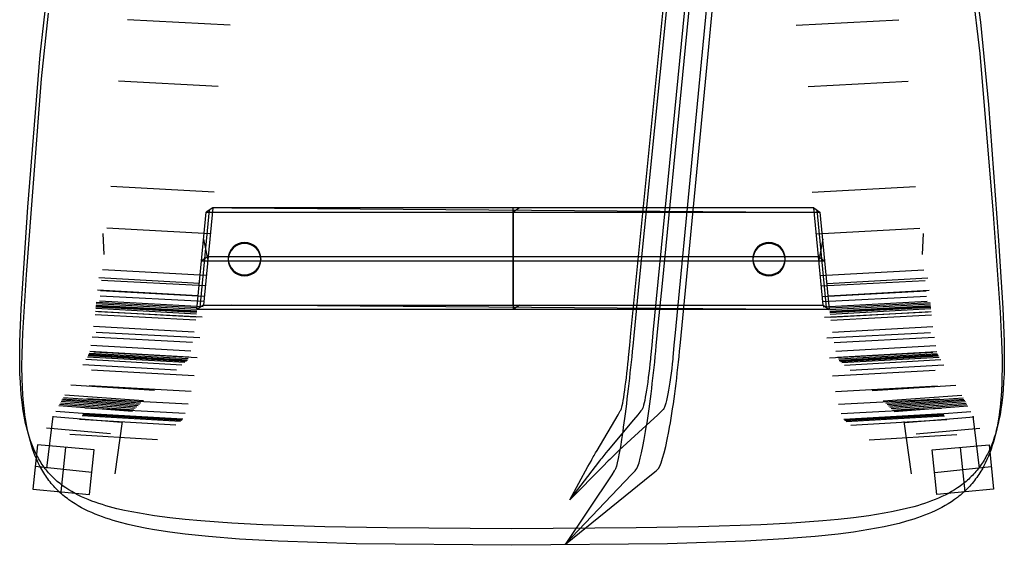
# Model space of a CAD drawing. Extents: x 5 to 505, y 2695 to 3230.
# Tile 1 of 2: x 28 to 482, y 2695 to 2937. Entities that reach past the tile are written whole.
import ezdxf

# ---------------------------------------------------------------- set-up
doc = ezdxf.new("R2010")
doc.units = 0
doc.layers.add('CAPA_01', color=12, linetype='CONTINUOUS')
doc.layers.add('PATAS_MADERA_CONTINUIDAD', color=30, linetype='CONTINUOUS')

msp = doc.modelspace()

# ---------------------------------------------------------------- linework, layer by layer
at = {"layer": 'CAPA_01'}
for points in [[(467.2349591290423, 2965.560596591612, 442.3744670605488), (471.1597076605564, 2936.337182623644, 444.682812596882), (474.9220435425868, 2898.284642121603, 447.5927667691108), (479.5798579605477, 2835.439214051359, 451.7664841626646), (481.516957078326, 2804.22438034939, 453.1129775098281), (481.8804567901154, 2796.529115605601, 453.3092994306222), (482.1388471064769, 2788.899444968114, 453.4183899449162), (482.2254657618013, 2781.3581122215, 453.3981013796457), (482.1880273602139, 2777.628803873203, 453.3275907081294), (482.0880834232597, 2773.931999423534, 453.2110185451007), (481.9189921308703, 2770.271746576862, 453.0443519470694), (481.6731397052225, 2766.652480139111, 452.8237878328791), (481.3425110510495, 2763.079029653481, 452.545861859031), (480.9188107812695, 2759.556671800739, 452.2075162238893), (480.6699023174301, 2757.820851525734, 452.015360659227), (480.3928263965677, 2756.091271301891, 451.806140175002), (480.0891195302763, 2754.386217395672, 451.581736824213), (479.7543139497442, 2752.689405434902, 451.3396903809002), (479.3919708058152, 2751.025216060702, 451.0833414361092), (478.9962279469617, 2749.373976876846, 450.8095574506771), (478.5644703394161, 2747.734848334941, 450.5177394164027), (478.0940829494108, 2746.106990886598, 450.2072883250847), (477.5926786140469, 2744.521287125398, 449.8842431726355), (477.0516425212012, 2742.955986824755, 449.5444277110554), (476.4677979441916, 2741.409949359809, 449.1874299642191), (475.8379681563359, 2739.882034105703, 448.8128379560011), (475.1693789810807, 2738.394029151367, 448.4263299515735), (474.4557408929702, 2736.93634889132, 448.0259421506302), (474.0809603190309, 2736.218361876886, 447.8205040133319), (473.6936356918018, 2735.507333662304, 447.6115487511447), (473.2933397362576, 2734.803056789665, 447.3990606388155), (472.8796451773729, 2734.105323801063, 447.1830239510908), (472.4537440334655, 2733.416592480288, 446.9642779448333), (472.0164007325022, 2732.738518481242, 446.7434538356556), (471.5672168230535, 2732.070798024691, 446.5205709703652), (471.1057938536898, 2731.413127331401, 446.2956486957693), (470.6317333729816, 2730.76520262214, 446.0687063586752), (470.1446369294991, 2730.126720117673, 445.8397633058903), (469.6441060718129, 2729.497376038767, 445.6088388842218), (469.1297423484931, 2728.87686660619, 445.3759524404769), (468.5996675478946, 2728.263254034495, 445.1404880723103), (468.058843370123, 2727.662524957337, 444.9048695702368), (467.5069780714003, 2727.074263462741, 444.669121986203), (466.9437799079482, 2726.498053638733, 444.433270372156), (466.3689571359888, 2725.933479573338, 444.1973397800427), (465.782218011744, 2725.380125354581, 443.9613552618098), (465.1832707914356, 2724.837575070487, 443.7253418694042), (464.5718237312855, 2724.305412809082, 443.4893246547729), (463.946136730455, 2723.782113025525, 443.2527895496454), (463.3106680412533, 2723.27135782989, 443.0175573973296), (462.6652071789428, 2722.77267939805, 442.7836348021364), (462.0095436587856, 2722.285609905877, 442.5510283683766), (461.3397241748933, 2721.807061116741, 442.3184514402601), (460.6613637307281, 2721.340873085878, 442.087946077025), (459.2784224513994, 2720.443632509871, 441.633084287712), (457.8530932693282, 2719.586365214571, 441.1843018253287), (456.3983645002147, 2718.774353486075, 440.7459199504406), (454.9065440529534, 2718.000500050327, 440.3157113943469), (453.3903453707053, 2717.268747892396, 439.8973282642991), (451.8424665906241, 2716.572725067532, 439.4886097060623), (450.2746903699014, 2715.915094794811, 439.0924455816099), (448.6804031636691, 2715.290334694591, 438.706836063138), (447.0700515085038, 2714.70005749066, 438.3339490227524), (445.4338836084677, 2714.138238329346, 437.9711544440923), (443.7863129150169, 2713.607733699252, 437.6212543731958), (442.1271806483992, 2713.106192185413, 437.2836598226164), (440.4563280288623, 2712.631262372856, 436.9577818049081), (437.0679791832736, 2711.750374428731, 436.3370345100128), (433.6499506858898, 2710.959256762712, 435.7604293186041), (430.1934062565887, 2710.243706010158, 435.2227787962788), (426.7174934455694, 2709.597890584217, 434.7236271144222), (423.2131783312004, 2709.010394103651, 434.2579191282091), (419.6985894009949, 2708.477378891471, 433.8251920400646), (412.6377715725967, 2707.550094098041, 433.0475719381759), (405.5310808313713, 2706.771308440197, 432.369863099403), (398.4045414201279, 2706.114581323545, 431.7791493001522), (384.0997811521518, 2705.07229795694, 430.8035626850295), (369.7597472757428, 2704.297380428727, 430.0452354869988), (341.0307336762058, 2703.338426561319, 429.0677897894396), (312.2851404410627, 2702.802166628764, 428.5002291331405), (254.7986410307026, 2702.432402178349, 428.1004996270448), (197.3389113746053, 2702.802615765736, 428.5080577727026), (168.6063608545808, 2703.339556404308, 429.0810179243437), (139.8894936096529, 2704.298321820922, 430.0657482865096), (125.5539497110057, 2705.067715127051, 430.8250848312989), (111.2521153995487, 2706.104443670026, 431.8058176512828), (104.1254375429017, 2706.758229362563, 432.4012684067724), (97.01870953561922, 2707.533495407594, 433.0853873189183), (89.9547845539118, 2708.457159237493, 433.8721064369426), (86.43877958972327, 2708.988171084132, 434.3105277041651), (82.93313624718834, 2709.573524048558, 434.7828447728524), (79.45526860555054, 2710.217293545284, 435.2897919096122), (75.99702068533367, 2710.930845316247, 435.8365568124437), (72.57411442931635, 2711.720817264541, 436.424268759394), (69.18134534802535, 2712.600841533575, 437.0578276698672), (67.50736636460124, 2713.075846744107, 437.3910222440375), (65.84533282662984, 2713.577623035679, 437.7364375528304), (64.1950784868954, 2714.108551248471, 438.0946917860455), (62.55643709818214, 2714.671012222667, 438.4664031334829), (60.94306165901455, 2715.262505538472, 438.8489230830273), (59.34611345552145, 2715.888838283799, 439.2447759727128), (57.77556001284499, 2716.548606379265, 439.6518465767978), (56.22535579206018, 2717.247187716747, 440.0720567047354), (54.70700871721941, 2717.982176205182, 440.5025592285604), (53.21361388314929, 2718.759774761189, 440.945416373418), (51.75774406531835, 2719.576142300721, 441.3968904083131), (50.33200900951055, 2720.438399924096, 441.8592069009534), (48.94948930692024, 2721.341172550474, 442.3278227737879), (48.2716426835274, 2721.810349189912, 442.5652920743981), (47.60253769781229, 2722.292061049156, 442.8048905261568), (46.94798165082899, 2722.782303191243, 443.0444380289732), (46.30386286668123, 2723.284298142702, 443.2853071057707), (45.66995744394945, 2723.798522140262, 443.5274831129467), (45.04604148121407, 2724.32545142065, 443.7709514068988), (44.43726934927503, 2724.860793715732, 444.0135469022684), (43.84012382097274, 2725.407682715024, 444.2565020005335), (43.25432756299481, 2725.966570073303, 444.4997897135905), (42.67960324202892, 2726.537907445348, 444.7433830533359), (42.1200609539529, 2727.117559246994, 444.9853505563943), (41.57305502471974, 2727.708166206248, 445.2266290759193), (41.03824249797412, 2728.310127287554, 445.4671834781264), (40.51528041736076, 2728.923841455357, 445.7069786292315), (40.00600014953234, 2729.546958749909, 445.9449455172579), (39.51065631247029, 2730.178904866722, 446.1807305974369), (39.02883986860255, 2730.819987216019, 446.414307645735), (38.5601417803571, 2731.470513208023, 446.6456504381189), (38.10415301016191, 2732.130790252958, 446.8747327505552), (37.66046452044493, 2732.801125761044, 447.1015283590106), (37.22866727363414, 2733.481827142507, 447.3260110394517), (36.8083522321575, 2734.173201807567, 447.5481545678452), (36.40078912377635, 2734.872693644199, 447.7670340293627), (36.00662707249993, 2735.578689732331, 447.9820709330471), (35.6254276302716, 2736.291397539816, 448.1932783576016), (35.25675234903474, 2737.011024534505, 448.400669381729), (34.55522047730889, 2738.471865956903, 448.8040545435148), (33.89852387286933, 2739.962873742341, 449.1923310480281), (33.28157082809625, 2741.490669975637, 449.5667315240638), (32.71011744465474, 2743.036319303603, 449.9223326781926), (32.18097474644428, 2744.600970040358, 450.2595642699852), (31.69095375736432, 2746.185770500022, 450.5788560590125), (31.23238395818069, 2747.80947925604, 450.8837921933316), (30.81173814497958, 2749.444175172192, 451.1690512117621), (30.42643504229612, 2751.090705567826, 451.4352729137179), (30.07389337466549, 2752.749917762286, 451.6830970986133), (29.74869814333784, 2754.439677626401, 451.9153560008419), (29.45386171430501, 2756.137410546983, 452.1291543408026), (29.18515204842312, 2757.858464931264, 452.3268021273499), (28.94391668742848, 2759.585514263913, 452.5066999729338), (28.53370397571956, 2763.088144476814, 452.8183737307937), (28.21383560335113, 2766.639919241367, 453.0673916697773), (27.97606850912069, 2770.236066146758, 453.2573994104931), (27.81253625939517, 2773.872255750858, 453.3924315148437), (27.71548791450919, 2777.559882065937, 453.4771102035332), (27.67938052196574, 2781.249314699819, 453.5152103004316), (27.76244166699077, 2788.743308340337, 453.4732895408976), (28.36686996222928, 2803.990874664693, 453.0643769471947), (31.36275670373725, 2850.898127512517, 450.7131149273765), (37.08644005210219, 2921.157688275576, 445.8603134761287), (40.58328916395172, 2950.972915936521, 443.5621332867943)], [(467.4149379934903, 2951.598750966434, 453.325377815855), (470.9835291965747, 2921.889202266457, 455.667241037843), (477.0854852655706, 2847.733067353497, 460.9350761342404), (480.2550673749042, 2802.507682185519, 463.0731473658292), (480.9566918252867, 2788.937899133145, 463.3481994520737), (481.1604464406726, 2781.230686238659, 463.3404468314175), (481.1846990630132, 2777.39842043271, 463.2745216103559), (481.1047681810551, 2771.690547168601, 463.084604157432), (481.04337518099, 2769.793814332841, 462.9944703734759), (480.8627320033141, 2766.029352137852, 462.7714469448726), (480.5976293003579, 2762.29602811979, 462.4873753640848), (480.2393057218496, 2758.598843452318, 462.1383584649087), (480.0227945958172, 2756.770175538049, 461.9389424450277), (479.7780785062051, 2754.943453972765, 461.7210060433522), (479.5062804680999, 2753.137942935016, 461.4864184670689), (479.203212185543, 2751.336366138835, 461.2324829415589), (478.8718041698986, 2749.5646567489, 460.962549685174), (478.5066311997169, 2747.801868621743, 460.6732089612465), (478.1052638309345, 2746.046976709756, 460.36371034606), (477.6648418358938, 2744.299046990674, 460.0332486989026), (477.1921162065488, 2742.591381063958, 459.688118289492), (476.6791076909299, 2740.900561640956, 459.3237991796), (476.1228253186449, 2739.225256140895, 458.9397479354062), (475.5198377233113, 2737.56434528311, 458.5353620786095), (474.8767181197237, 2735.941814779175, 458.1166135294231), (474.187520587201, 2734.347376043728, 457.6813057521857), (473.4491117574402, 2732.779247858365, 457.2291883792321), (472.657977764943, 2731.235797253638, 456.7599776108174), (472.2429234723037, 2730.47586576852, 456.519825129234), (471.8160465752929, 2729.726548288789, 456.2769639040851), (471.3770290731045, 2728.987500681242, 456.0314153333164), (470.9255446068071, 2728.258375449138, 455.7831900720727), (470.4612415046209, 2727.538837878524, 455.5322980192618), (469.983675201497, 2726.828607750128, 455.2787567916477), (469.4923806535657, 2726.127421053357, 455.0225849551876), (468.9869037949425, 2725.435024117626, 454.7637971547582), (468.4653544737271, 2724.749333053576, 454.5016954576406), (467.932680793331, 2724.077039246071, 454.2389755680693), (467.388685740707, 2723.417668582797, 453.9756776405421), (466.833095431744, 2722.770797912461, 453.7118443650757), (466.26561531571, 2722.1360185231, 453.4475163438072), (465.6859450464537, 2721.512928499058, 453.182723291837), (465.0937804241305, 2720.901130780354, 452.9174899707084), (464.4888076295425, 2720.300240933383, 452.6518322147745), (463.869314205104, 2719.708575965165, 452.3851679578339), (463.2397488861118, 2719.130309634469, 452.1195717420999), (462.599914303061, 2718.564962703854, 451.8550721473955), (461.9496097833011, 2718.012062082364, 451.591682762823), (461.2849182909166, 2717.468153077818, 451.3279489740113), (460.6114241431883, 2716.937633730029, 451.0662025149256), (459.2374876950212, 2715.914726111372, 450.5486681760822), (457.8202752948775, 2714.935149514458, 450.0367165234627), (456.3728073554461, 2714.005201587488, 449.5353870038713), (454.8874747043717, 2713.117105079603, 449.0422109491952), (453.3770353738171, 2712.275608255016, 448.5614914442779), (451.8342657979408, 2711.473698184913, 448.0908515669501), (450.2709979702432, 2710.714634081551, 447.6337407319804), (448.6806811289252, 2709.992305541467, 447.1879442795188), (447.0738149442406, 2709.308718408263, 446.7560636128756), (445.4406662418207, 2708.657202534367, 446.3351376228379), (443.795718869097, 2708.041103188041, 445.9284997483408), (442.1389115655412, 2707.457682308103, 445.5355161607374), (440.4700778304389, 2706.904452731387, 445.1555653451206), (437.0848349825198, 2705.876862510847, 444.4303303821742), (433.6691342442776, 2704.951577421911, 443.7547474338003), (430.2141716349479, 2704.113138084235, 443.1232667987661), (426.7392837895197, 2703.354977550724, 442.5357521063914), (423.2355082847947, 2702.664451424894, 441.9864322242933), (419.7211247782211, 2702.037029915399, 441.4750927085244), (412.6602710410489, 2700.941760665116, 440.5531763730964), (405.5527250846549, 2700.020554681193, 439.7473036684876), (394.8519447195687, 2698.89508529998, 438.7223324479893), (380.5341736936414, 2697.741228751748, 437.6214968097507), (362.5949484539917, 2696.711649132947, 436.593305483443), (326.6678618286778, 2695.544358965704, 435.3733387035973), (254.7990374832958, 2694.810394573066, 434.5735710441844), (182.9635611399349, 2695.540492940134, 435.3784540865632), (147.0523558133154, 2696.701631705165, 436.5998070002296), (129.119823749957, 2697.718729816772, 437.6228840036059), (114.8056754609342, 2698.857991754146, 438.7198626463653), (104.1059092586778, 2699.971139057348, 439.7452697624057), (96.99866267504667, 2700.882565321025, 440.55323120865), (89.93508557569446, 2701.967205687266, 441.4799412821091), (86.41951029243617, 2702.588874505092, 441.9948977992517), (81.17384054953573, 2703.640152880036, 442.8402449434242), (77.70738314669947, 2704.430970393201, 443.4559500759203), (74.26767707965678, 2705.30623654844, 444.1180782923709), (70.8629187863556, 2706.275899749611, 444.8288541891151), (69.17212418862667, 2706.801319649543, 445.2043451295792), (67.50034358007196, 2707.352956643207, 445.5914838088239), (65.84082266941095, 2707.935055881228, 445.9923069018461), (64.193391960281, 2708.550155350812, 446.4074788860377), (62.55798322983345, 2709.20104657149, 446.8376748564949), (60.94830510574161, 2709.884811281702, 447.2797442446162), (59.35556096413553, 2710.607920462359, 447.7365550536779), (57.78976388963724, 2711.368628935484, 448.2055718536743), (56.24491111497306, 2712.172873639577, 448.6889087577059), (54.73258648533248, 2713.017771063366, 449.1832031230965), (53.2459530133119, 2713.910151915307, 449.6907125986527), (51.79762000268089, 2714.845403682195, 450.2070280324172), (50.38031143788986, 2715.831394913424, 450.7346400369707), (49.68907311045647, 2716.340241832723, 451.0003988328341), (49.00712090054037, 2716.861722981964, 451.2682425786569), (48.33429966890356, 2717.396350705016, 451.5381774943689), (47.67048083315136, 2717.944670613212, 451.8102034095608), (47.0214526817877, 2718.502107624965, 452.0818344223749), (46.38313742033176, 2719.072271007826, 452.354621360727), (45.75530475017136, 2719.655630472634, 452.6285343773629), (45.13775100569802, 2720.2526840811, 452.9035364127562), (44.5355989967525, 2720.858540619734, 453.1771701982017), (43.94536776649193, 2721.476693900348, 453.4508276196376), (43.36677714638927, 2722.107589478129, 453.7244748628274), (42.79956650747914, 2722.751690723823, 453.9980681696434), (42.24780607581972, 2723.404300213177, 454.2694308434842), (41.70888358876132, 2724.068337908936, 454.539617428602), (41.18245530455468, 2724.744189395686, 454.8085881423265), (40.66819123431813, 2725.432250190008, 455.0762931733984), (40.16794563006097, 2726.129872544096, 455.3415306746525), (39.68196916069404, 2726.836362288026, 455.6039089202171), (39.20979414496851, 2727.551968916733, 455.8634039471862), (38.75097126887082, 2728.276972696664, 456.119993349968), (38.30507078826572, 2729.011670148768, 456.373655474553), (37.87172287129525, 2729.756392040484, 456.6243701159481), (37.45057169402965, 2730.511475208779, 456.8721142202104), (37.04125755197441, 2731.277246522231, 457.1168518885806), (36.26255107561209, 2732.830489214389, 457.5936471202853), (35.53659316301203, 2734.408449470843, 458.0520067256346), (34.85969571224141, 2736.012682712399, 458.4921746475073), (34.2286307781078, 2737.644928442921, 458.9143714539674), (33.63858681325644, 2739.312230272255, 459.3200059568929), (33.09472829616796, 2740.99360603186, 459.7038968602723), (32.59358080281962, 2742.69011422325, 460.0666750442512), (32.13217211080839, 2744.403084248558, 460.4089086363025), (31.70341942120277, 2746.152761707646, 460.7345092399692), (31.31298056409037, 2747.90891212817, 461.0379369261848), (30.95800642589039, 2749.672447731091, 461.3200525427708), (30.6361115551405, 2751.444387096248, 461.5816604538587), (30.34230929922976, 2753.243796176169, 461.8258694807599), (30.07898680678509, 2755.046563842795, 462.0498032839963), (29.84218181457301, 2756.869000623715, 462.2560214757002), (29.44763243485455, 2760.535010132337, 462.6128924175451), (29.14815161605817, 2764.236220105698, 462.9002906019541), (28.93456906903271, 2767.967819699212, 463.1225626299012), (28.79857470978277, 2771.725572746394, 463.2844910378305), (28.72220753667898, 2777.414817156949, 463.4253085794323), (28.77821043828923, 2783.126396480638, 463.4583518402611), (29.10606397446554, 2792.715666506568, 463.3247881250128), (30.77855861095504, 2819.84582702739, 462.3040078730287), (37.77640743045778, 2910.213992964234, 456.532678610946), (41.03104683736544, 2940.454448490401, 454.2385602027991)]]:
    msp.add_polyline3d(points, dxfattribs=at)
at = {"layer": 'PATAS_MADERA_CONTINUIDAD'}
for p, q in [((124.8848768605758, 2934.865219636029, 431.3189246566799), (77.49583931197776, 2937.440612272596, 435.4233897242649)), ((386.2120043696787, 2934.865219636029, 431.3189246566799), (433.6010419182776, 2937.440612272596, 435.4233897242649)), ((119.3436601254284, 2906.529304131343, 405.7098295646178), (73.26022303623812, 2909.10469676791, 409.5662748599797)), ((391.7532211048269, 2906.529304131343, 405.7098295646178), (437.8366581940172, 2909.10469676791, 409.5662748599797)), ((117.5049268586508, 2857.839636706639, 437.6242254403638), (69.8056804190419, 2860.415029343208, 441.3463903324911)), ((393.5919543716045, 2857.839636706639, 437.6242254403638), (441.2912008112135, 2860.415029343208, 441.3463903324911)), ((116.8103838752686, 2850.590593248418, 438.2232307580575), (112.4988271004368, 2805.590593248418, 441.9013230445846)), ((116.8103838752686, 2850.590593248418, 438.2232307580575), (113.7939511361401, 2848.606205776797, 410.4514042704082)), ((394.2864973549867, 2850.590593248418, 438.2232307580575), (116.8103838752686, 2850.590593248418, 438.2232307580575)), ((125.5420598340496, 2850.590593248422, 438.2232307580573), (382.5383886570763, 2848.606205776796, 410.4514042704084)), ((258.4465254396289, 2850.590593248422, 438.2232307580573), (255.4300927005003, 2848.606205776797, 410.4514042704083)), ((255.5484248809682, 2805.590593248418, 441.9013230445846), (255.5484248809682, 2850.590593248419, 438.2232307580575)), ((398.5980226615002, 2805.590593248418, 441.9013230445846), (394.2864973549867, 2850.590593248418, 438.2232307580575)), ((394.2864973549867, 2850.590593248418, 438.2232307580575), (397.0662342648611, 2848.606205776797, 410.4514042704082)), ((109.4823943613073, 2803.606205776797, 414.1294965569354), (113.7939511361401, 2848.606205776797, 410.4514042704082)), ((110.990610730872, 2804.598399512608, 428.0154098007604), (115.302167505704, 2849.598399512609, 424.337317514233)), ((113.7939511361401, 2848.606205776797, 410.4514042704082), (397.0662342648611, 2848.606205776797, 410.4514042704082)), ((255.4300769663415, 2848.606205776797, 410.4514042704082), (255.4300769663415, 2803.606205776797, 414.1294965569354)), ((395.6763658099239, 2849.598399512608, 424.3373175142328), (399.9878911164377, 2804.598399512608, 428.01540980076)), ((397.0662342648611, 2848.606205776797, 410.4514042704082), (401.3777595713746, 2803.606205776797, 414.1294965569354)), ((115.6598813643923, 2838.582635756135, 439.2006001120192), (67.88308026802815, 2841.158028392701, 442.8271869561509)), ((395.4369998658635, 2838.582635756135, 439.2006001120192), (443.2138009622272, 2841.158028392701, 442.8271869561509)), ((66.67099693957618, 2829.017651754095, 443.7607399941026), (66.2337635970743, 2838.72680966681, 414.9780907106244)), ((444.4258842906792, 2829.017651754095, 443.7607399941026), (444.863117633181, 2838.72680966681, 414.9780907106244)), ((112.6006369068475, 2836.151416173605, 411.4709512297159), (114.4966914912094, 2826.44225826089, 440.1944094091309)), ((398.4962443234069, 2836.151416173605, 411.4709512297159), (396.600189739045, 2826.44225826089, 440.1944094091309)), ((114.6546054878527, 2828.090593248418, 440.0622769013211), (111.6381727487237, 2826.106205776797, 412.2904504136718)), ((114.6546054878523, 2828.090593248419, 440.062276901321), (396.4422600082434, 2828.090593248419, 440.062276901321)), ((396.4422600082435, 2828.090593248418, 440.0622769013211), (399.2219969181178, 2826.106205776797, 412.2904504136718)), ((111.638172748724, 2826.106205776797, 412.2904504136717), (399.2219969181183, 2826.106205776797, 412.2904504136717)), ((110.6421380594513, 2815.710286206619, 413.1442587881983), (64.19294109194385, 2818.285678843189, 416.5499431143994)), ((113.8148428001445, 2819.325707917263, 440.7769680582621), (65.96048737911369, 2821.90110055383, 444.3079772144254)), ((397.2820384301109, 2819.325707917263, 440.7769680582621), (445.1363938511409, 2821.90110055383, 444.3079772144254)), ((400.454743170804, 2815.710286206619, 413.1442587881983), (446.9039401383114, 2818.285678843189, 416.5499431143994)), ((113.3537336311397, 2814.513051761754, 441.1709260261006), (65.47999623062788, 2817.088444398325, 444.6780485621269)), ((397.7431475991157, 2814.513051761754, 441.1709260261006), (445.616884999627, 2817.088444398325, 444.6780485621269)), ((110.0982059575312, 2810.03318848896, 413.6089863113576), (63.62614527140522, 2812.608581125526, 416.9864935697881)), ((112.6617177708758, 2807.29095334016, 441.7615869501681), (64.75892184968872, 2809.866345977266, 445.2328620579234)), ((112.892355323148, 2809.697644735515, 441.565054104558), (64.99922766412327, 2812.273037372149, 445.0482761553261)), ((398.2045259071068, 2809.697644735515, 441.565054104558), (446.0976535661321, 2812.273037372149, 445.0482761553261)), ((398.4351634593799, 2807.29095334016, 441.7615869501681), (446.3379593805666, 2809.866345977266, 445.2328620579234)), ((400.9986752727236, 2810.03318848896, 413.6089863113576), (447.4707359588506, 2812.608581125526, 416.9864935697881)), ((109.3457654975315, 2802.226062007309, 414.2043339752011), (62.84448637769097, 2804.80145464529, 417.5429240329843)), ((109.3819546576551, 2802.582990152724, 414.1947930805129), (62.88111274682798, 2805.158382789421, 417.5352303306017)), ((109.4173750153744, 2802.938104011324, 414.1795213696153), (62.91726187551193, 2805.513496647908, 417.5217742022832)), ((109.4864563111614, 2803.648162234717, 414.1317662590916), (62.98867567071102, 2806.223554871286, 417.4775831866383)), ((109.5543945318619, 2804.357335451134, 414.073625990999), (63.05947442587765, 2806.932728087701, 417.4229624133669)), ((112.4305213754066, 2804.883609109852, 441.9532690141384), (64.51830386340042, 2807.459001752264, 445.4125750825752)), ((112.4988271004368, 2805.590593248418, 441.9013230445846), (109.4823943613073, 2803.606205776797, 414.1294965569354)), ((112.4988271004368, 2805.590593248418, 441.9013230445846), (398.5980226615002, 2805.590593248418, 441.9013230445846)), ((382.5383729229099, 2803.606205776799, 414.1294965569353), (125.5420440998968, 2805.59059324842, 441.9013230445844)), ((258.4465097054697, 2805.590593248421, 441.9013230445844), (255.4300769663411, 2803.606205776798, 414.1294965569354)), ((398.5980226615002, 2805.590593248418, 441.9013230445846), (401.3777595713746, 2803.606205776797, 414.1294965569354)), ((398.6663598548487, 2804.883609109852, 441.9532690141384), (446.5785773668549, 2807.459001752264, 445.4125750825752)), ((401.5424866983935, 2804.357335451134, 414.073625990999), (448.0374068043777, 2806.932728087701, 417.4229624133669)), ((401.6104249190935, 2803.648162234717, 414.1317662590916), (448.1082055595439, 2806.223554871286, 417.4775831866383)), ((401.679506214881, 2802.938104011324, 414.1795213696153), (448.1796193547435, 2805.513496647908, 417.5217742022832)), ((401.7149265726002, 2802.582990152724, 414.1947930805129), (448.2157684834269, 2805.158382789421, 417.5352303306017)), ((401.7511157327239, 2802.226062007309, 414.2043339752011), (448.2523948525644, 2804.80145464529, 417.5429240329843)), ((108.9546138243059, 2798.684611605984, 413.9819758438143), (62.46511222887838, 2801.260004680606, 417.3010191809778)), ((109.1173473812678, 2800.09438978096, 414.1399026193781), (62.61962899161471, 2802.669782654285, 417.4669939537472)), ((109.2720457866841, 2801.516248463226, 414.2060020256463), (62.77077691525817, 2804.091641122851, 417.5408520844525)), ((111.9376643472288, 2800.059254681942, 442.0455378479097), (64.02140241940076, 2802.63464737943, 445.4797356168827)), ((401.3777595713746, 2803.606205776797, 414.1294965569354), (109.4823943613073, 2803.606205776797, 414.1294965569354)), ((399.1592168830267, 2800.059254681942, 442.0455378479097), (447.0754788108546, 2802.63464737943, 445.4797356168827)), ((401.8248354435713, 2801.516248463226, 414.2060020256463), (448.3261043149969, 2804.091641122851, 417.5408520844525)), ((401.979533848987, 2800.09438978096, 414.1399026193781), (448.4772522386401, 2802.669782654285, 417.4669939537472)), ((402.1422674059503, 2798.684611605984, 413.9819758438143), (448.631769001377, 2801.260004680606, 417.3010191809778)), ((108.2320188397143, 2793.236118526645, 412.4460603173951), (61.82132319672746, 2795.811512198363, 415.7304414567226)), ((402.864862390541, 2793.236118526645, 412.4460603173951), (449.2755580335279, 2795.811512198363, 415.7304414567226)), ((107.4343263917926, 2788.381978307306, 409.5566793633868), (61.17115874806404, 2790.957371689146, 412.8043312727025)), ((110.8206292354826, 2790.511760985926, 440.8282876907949), (62.96752306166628, 2793.087153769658, 444.2074134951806)), ((400.2762519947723, 2790.511760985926, 440.8282876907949), (448.1293581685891, 2793.087153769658, 444.2074134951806)), ((403.6625548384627, 2788.381978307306, 409.5566793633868), (449.9257224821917, 2790.957371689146, 412.8043312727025)), ((106.6151237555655, 2784.447367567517, 405.5088757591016), (60.55824798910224, 2787.022760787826, 408.7201980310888)), ((404.4817574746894, 2784.447367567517, 405.5088757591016), (450.5386332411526, 2787.022760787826, 408.7201980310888)), ((104.4962841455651, 2779.726016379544, 389.4277378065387), (59.25754601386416, 2782.301478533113, 392.5529834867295)), ((104.8129496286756, 2780.019527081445, 392.2550103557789), (59.43042057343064, 2782.594937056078, 395.3921705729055)), ((104.9713347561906, 2780.166821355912, 393.668609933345), (59.51693980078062, 2782.742252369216, 396.8121861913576)), ((105.1297366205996, 2780.313500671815, 395.0830074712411), (59.60341369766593, 2782.88891608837, 398.2326450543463)), ((105.4655725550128, 2780.825047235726, 397.8754358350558), (59.79721937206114, 2783.400442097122, 401.0383100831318)), ((105.829305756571, 2781.695820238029, 400.5740212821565), (60.02365570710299, 2784.271213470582, 403.7518495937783)), ((109.564544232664, 2781.398949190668, 437.7898582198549), (61.86711298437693, 2783.97434196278, 441.1092042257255)), ((401.5323369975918, 2781.398949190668, 437.7898582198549), (449.2297682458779, 2783.97434196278, 441.1092042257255)), ((405.2675754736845, 2781.695820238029, 400.5740212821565), (451.073225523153, 2784.271213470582, 403.7518495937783)), ((405.631308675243, 2780.825047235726, 397.8754358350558), (451.2996618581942, 2783.400442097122, 401.0383100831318)), ((405.9671446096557, 2780.313500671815, 395.0830074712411), (451.4934675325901, 2782.88891608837, 398.2326450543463)), ((406.1255464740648, 2780.166821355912, 393.668609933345), (451.5799414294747, 2782.742252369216, 396.8121861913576)), ((406.2839316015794, 2780.019527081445, 392.2550103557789), (451.6664606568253, 2782.594937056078, 395.3921705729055)), ((406.6005970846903, 2779.726016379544, 389.4277378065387), (451.8393352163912, 2782.301478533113, 392.5529834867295)), ((100.0622461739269, 2775.617082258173, 349.8385734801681), (56.83648130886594, 2778.192471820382, 352.789216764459)), ((102.5960540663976, 2777.965106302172, 372.4616002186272), (58.21995080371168, 2780.540477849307, 375.5114433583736)), ((103.8628941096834, 2779.139060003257, 383.7725421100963), (58.91156683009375, 2781.714280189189, 386.8706050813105)), ((407.2339871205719, 2779.139060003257, 383.7725421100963), (452.1853144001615, 2781.714280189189, 386.8706050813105)), ((408.5008271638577, 2777.965106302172, 372.4616002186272), (452.8769304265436, 2780.540477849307, 375.5114433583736)), ((411.0346350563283, 2775.617082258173, 349.8385734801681), (454.26039992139, 2778.192471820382, 352.789216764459)), ((108.2160223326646, 2773.059142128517, 433.0428518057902), (60.7610158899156, 2775.634534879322, 436.299928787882)), ((402.8808588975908, 2773.059142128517, 433.0428518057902), (450.3358653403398, 2775.634534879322, 436.299928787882)), ((89.92733146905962, 2766.225280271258, 259.3492950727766), (51.30273561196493, 2768.800672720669, 261.9024819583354)), ((106.8262741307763, 2765.809290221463, 426.7672874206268), (59.69124889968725, 2768.384682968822, 429.9619711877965)), ((404.2706070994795, 2765.809290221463, 426.7672874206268), (451.4056323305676, 2768.384682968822, 429.9619711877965)), ((421.169549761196, 2766.225280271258, 259.3492950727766), (459.7941456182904, 2768.800672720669, 261.9024819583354)), ((84.85999342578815, 2761.52949085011, 214.1057200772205), (48.53592721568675, 2764.104883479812, 216.4601712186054)), ((426.2368878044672, 2761.52949085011, 214.1057200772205), (462.5609540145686, 2764.104883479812, 216.4601712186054)), ((79.77313919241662, 2756.621630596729, 168.8874369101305), (45.74834524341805, 2759.197023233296, 171.0421285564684)), ((80.4115413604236, 2757.264441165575, 174.534707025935), (46.09958939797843, 2759.839833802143, 176.7145041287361)), ((81.05019896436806, 2757.907438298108, 180.1843093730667), (46.45097040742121, 2760.482830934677, 182.3892218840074)), ((81.68874356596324, 2758.549554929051, 185.8337007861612), (46.80224925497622, 2761.124947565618, 188.0637232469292)), ((82.32634086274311, 2759.182354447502, 191.4833151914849), (47.15257070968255, 2761.757747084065, 193.7383992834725)), ((82.95965188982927, 2759.768553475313, 197.1385091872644), (47.49832850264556, 2762.343946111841, 199.4184304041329)), ((83.59317755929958, 2760.355567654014, 202.7949857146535), (47.84423563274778, 2762.93096029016, 205.09975328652)), ((105.4472200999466, 2759.919995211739, 419.1978749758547), (58.69776506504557, 2762.495387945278, 422.3323719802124)), ((405.6496611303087, 2759.919995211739, 419.1978749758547), (452.3991161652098, 2762.495387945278, 422.3323719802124)), ((427.5037036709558, 2760.355567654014, 202.7949857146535), (463.2526455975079, 2762.93096029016, 205.09975328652)), ((428.137229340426, 2759.768553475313, 197.1385091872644), (463.5985527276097, 2762.343946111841, 199.4184304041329)), ((428.7705403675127, 2759.182354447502, 191.4833151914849), (463.9443105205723, 2761.757747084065, 193.7383992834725)), ((429.408137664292, 2758.549554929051, 185.8337007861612), (464.2946319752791, 2761.124947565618, 188.0637232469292)), ((430.0466822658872, 2757.907438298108, 180.1843093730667), (464.6459108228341, 2760.482830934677, 182.3892218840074)), ((430.6853398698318, 2757.264441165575, 174.534707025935), (464.9972918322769, 2759.839833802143, 176.7145041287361)), ((431.3237420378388, 2756.621630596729, 168.8874369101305), (465.3485359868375, 2759.197023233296, 171.0421285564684)), ((77.21870031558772, 2754.049526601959, 146.2910390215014), (44.3429105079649, 2756.624919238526, 148.3452761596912)), ((101.8491149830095, 2752.021589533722, 391.7671443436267), (56.49512451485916, 2754.59698217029, 394.7544872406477)), ((102.379802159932, 2752.449862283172, 396.570690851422), (56.78157204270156, 2755.025254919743, 399.5787629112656)), ((102.5127011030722, 2752.559276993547, 397.7714083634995), (56.85341935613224, 2755.134669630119, 400.7846744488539)), ((102.6479991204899, 2752.69372224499, 398.9700853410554), (56.92776612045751, 2755.26911488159, 401.9886697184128)), ((102.926301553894, 2753.04947976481, 401.3542365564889), (57.08482556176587, 2755.624872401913, 404.3838652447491)), ((104.1307961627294, 2755.612972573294, 410.6197634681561), (57.81797541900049, 2758.188365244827, 413.6985466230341)), ((406.9660850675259, 2755.612972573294, 410.6197634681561), (453.2789058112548, 2758.188365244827, 413.6985466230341)), ((408.1705796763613, 2753.04947976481, 401.3542365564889), (454.0120556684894, 2755.624872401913, 404.3838652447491)), ((408.4488821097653, 2752.69372224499, 398.9700853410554), (454.1691151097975, 2755.26911488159, 401.9886697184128)), ((408.5841801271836, 2752.559276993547, 397.7714083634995), (454.2434618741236, 2755.134669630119, 400.7846744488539)), ((408.7170790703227, 2752.449862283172, 396.570690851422), (454.3153091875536, 2755.025254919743, 399.5787629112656)), ((409.2477662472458, 2752.021589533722, 391.7671443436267), (454.6017567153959, 2754.59698217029, 394.7544872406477)), ((433.8781809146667, 2754.049526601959, 146.2910390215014), (466.7539707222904, 2756.624919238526, 148.3452761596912)), ((40.26726854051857, 2730.346403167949, 121.4243560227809), (43.17753039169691, 2754.492141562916, 129.5251504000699)), ((74.66431908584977, 2751.477479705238, 123.6951520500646), (42.93750744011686, 2754.052872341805, 125.6489369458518)), ((99.72637798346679, 2750.309394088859, 372.5521528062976), (55.34938693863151, 2752.884786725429, 375.4565806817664)), ((71.7833133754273, 2727.771010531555, 119.6113957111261), (75.10057124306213, 2751.916748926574, 127.55420968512)), ((411.3705032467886, 2750.309394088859, 372.5521528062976), (455.7474942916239, 2752.884786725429, 375.4565806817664)), ((439.3135678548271, 2727.771010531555, 119.6113957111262), (435.9963099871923, 2751.916748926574, 127.55420968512)), ((436.4325621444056, 2751.477479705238, 123.6951520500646), (468.1593737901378, 2754.052872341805, 125.6489369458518)), ((470.8296126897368, 2730.346403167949, 121.4243560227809), (467.9193508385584, 2754.492141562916, 129.5251504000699)), ((69.55571064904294, 2746.333540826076, 78.50474076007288), (40.1267860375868, 2748.908933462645, 80.25762722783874)), ((91.2347608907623, 2743.460202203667, 295.6859967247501), (50.76608225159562, 2746.035594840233, 298.2587385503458)), ((419.8621203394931, 2743.460202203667, 295.6859967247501), (460.3307989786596, 2746.035594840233, 298.2587385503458)), ((441.5411705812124, 2746.333540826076, 78.50474076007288), (470.9700951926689, 2748.908933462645, 80.25762722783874)), ((35.93688651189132, 2741.240942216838, 12.59349416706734), (33.80588407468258, 2720.69065575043, 12.59349416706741)), ((62.10468860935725, 2738.830988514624, 12.59349416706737), (35.93688651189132, 2741.240942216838, 12.59349416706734)), ((448.9921926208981, 2738.830988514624, 12.59349416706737), (475.159994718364, 2741.240942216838, 12.59349416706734)), ((475.159994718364, 2741.240942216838, 12.59349416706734), (477.2909971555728, 2720.69065575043, 12.59349416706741)), ((46.87908015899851, 2719.461550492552, 12.5934941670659), (49.02059185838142, 2740.034085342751, 12.59349416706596)), ((59.96075026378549, 2718.235141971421, 12.59349416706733), (62.10468860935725, 2738.830988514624, 12.59349416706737)), ((451.1361309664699, 2718.235141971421, 12.59349416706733), (448.9921926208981, 2738.830988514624, 12.59349416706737)), ((464.2178010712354, 2719.461550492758, 12.5934941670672), (462.0762893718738, 2740.034085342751, 12.59349416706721)), ((61.01896677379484, 2728.400949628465, 12.59349416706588), (34.88749191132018, 2731.121122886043, 12.59349416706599)), ((450.0779144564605, 2728.400949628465, 12.59349416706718), (476.2093893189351, 2731.121122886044, 12.59349416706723)), ((33.80588407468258, 2720.69065575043, 12.59349416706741), (59.96075026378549, 2718.235141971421, 12.59349416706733)), ((477.2909971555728, 2720.69065575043, 12.59349416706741), (451.1361309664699, 2718.235141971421, 12.59349416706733))]:
    msp.add_line(p, q, dxfattribs=at)
at = {"layer": 'PATAS_MADERA_CONTINUIDAD', "color": 7}
for p, q in [((138.9798007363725, 2827.115723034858, 415.7633525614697), (138.9798007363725, 2826.672168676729, 410.9443291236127)), ((366.0841835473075, 2827.115723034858, 415.7633525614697), (366.0841835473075, 2826.672168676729, 410.9443291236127))]:
    msp.add_line(p, q, dxfattribs=at)
at = {"layer": 'PATAS_MADERA_CONTINUIDAD', "extrusion": (0.9934302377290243, -0.1030157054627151, -0.0498410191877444)}
msp.add_lwpolyline([(3221.756776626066, 0.2672574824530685), (3106.712482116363, 368.7225375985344), (3105.290976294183, 373.2752266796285), (3104.580076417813, 375.5520136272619), (3103.868989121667, 377.8290920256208, 0.3136776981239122), (3059.378138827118, 413.6937583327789), (3058.18915211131, 413.7846674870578), (3053.432870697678, 414.1490280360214), (3043.919859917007, 414.8778346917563), (2929.766833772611, 423.6233151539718)], format="xyb", dxfattribs=at)
at = {"layer": 'PATAS_MADERA_CONTINUIDAD', "extrusion": (0.9918501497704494, -0.1029829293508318, -0.07501864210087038)}
msp.add_lwpolyline([(2930.903489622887, 416.9527879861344), (3045.0328357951, 407.9108097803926), (3054.543873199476, 407.1572943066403), (3059.2991680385, 406.7805799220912), (3060.487908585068, 406.686582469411, -0.3136538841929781), (3104.884464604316, 370.7172000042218), (3105.589541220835, 368.4391408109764), (3107.704296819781, 361.6054933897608), (3221.158707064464, -5.013920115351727)], format="xyb", dxfattribs=at)
at = {"layer": 'PATAS_MADERA_CONTINUIDAD', "extrusion": (0.9918501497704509, 0.1029829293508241, 0.07501864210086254)}
msp.add_lwpolyline([(2878.120500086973, 378.8160094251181), (2992.249846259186, 369.7740312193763), (3001.760883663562, 369.020515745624), (3006.516178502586, 368.643801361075), (3007.704919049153, 368.5498039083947, -0.3136538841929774), (3052.101475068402, 332.5804214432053), (3052.806551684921, 330.3023622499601), (3054.921307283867, 323.4687148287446), (3168.37571752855, -43.15069867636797)], format="xyb", dxfattribs=at)
at = {"layer": 'PATAS_MADERA_CONTINUIDAD', "extrusion": (0.9896253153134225, -0.1030157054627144, -0.1001473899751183)}
msp.add_lwpolyline([(2932.022434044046, 411.1589235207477), (3046.127915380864, 401.8135537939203), (3055.636964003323, 401.0347550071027), (3060.391264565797, 400.6453995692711), (3061.579757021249, 400.5482421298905, -0.3136745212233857), (3105.881301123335, 364.4508064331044), (3106.580321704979, 362.170309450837), (3107.279219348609, 359.8898995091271), (3108.677291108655, 355.3281199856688), (3220.54377956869, -9.682238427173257)], format="xyb", dxfattribs=at)
at = {"layer": 'PATAS_MADERA_CONTINUIDAD', "extrusion": (0.9896253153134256, 0.1030157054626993, 0.1001473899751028)}
msp.add_lwpolyline([(2879.105393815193, 360.2489893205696), (2993.21087515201, 350.9036195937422), (3002.719923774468, 350.1248208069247), (3007.474224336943, 349.7354653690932), (3008.662716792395, 349.6383079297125, -0.3136745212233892), (3052.964260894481, 313.5408722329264), (3053.663281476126, 311.260375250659), (3054.362179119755, 308.9799653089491), (3055.760250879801, 304.4181857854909), (3167.626739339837, -60.59217262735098)], format="xyb", dxfattribs=at)
at = {"layer": 'PATAS_MADERA_CONTINUIDAD', "extrusion": (0.9934302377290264, -0.1030157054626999, -0.04984101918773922)}
msp.add_lwpolyline([(2730.32705314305, 0.2672574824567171), (2746.496008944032, 136.1879666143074), (2749.199356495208, 158.9130625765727), (2749.874967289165, 164.5924967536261), (2750.550777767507, 170.2742760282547), (2751.225701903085, 175.9558386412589), (2751.891259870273, 181.6375761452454), (2752.50999517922, 187.3246753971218), (2753.129556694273, 193.0130680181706), (2754.368562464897, 204.3876226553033), (2771.715344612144, 363.6368154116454), (2772.95422238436, 375.0101122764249), (2773.573974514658, 380.69956173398), (2773.883698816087, 383.5422818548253), (2774.039152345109, 384.9640645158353, -0.4198079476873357), (2797.753304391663, 405.6551771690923), (2798.46599765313, 405.6004884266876), (2804.170026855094, 405.1634764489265), (2809.875306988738, 404.7263827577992), (3046.606470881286, 386.5899565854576), (3049.458106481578, 386.3714873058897), (3050.885293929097, 386.2621474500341), (3052.311199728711, 386.1529026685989), (3055.163188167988, 385.9343487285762), (3056.58947323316, 385.8246348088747, -0.3182043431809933), (3076.863955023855, 370.3732277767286)], format="xyb", dxfattribs=at)
at = {"layer": 'PATAS_MADERA_CONTINUIDAD', "extrusion": (0.9918501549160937, -0.1029829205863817, -0.07501858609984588)}
msp.add_lwpolyline([(3077.860187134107, 363.3342953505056, 0.3181764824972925), (3057.626298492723, 378.8338453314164), (3056.200310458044, 378.9472636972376), (3053.348913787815, 379.1732252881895), (3051.923303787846, 379.2861736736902), (3050.496412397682, 379.3992204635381), (3047.645368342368, 379.6250964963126), (2810.963312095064, 398.3764011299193), (2805.259215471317, 398.8283135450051), (2799.556369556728, 399.2801409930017), (2798.843824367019, 399.3366808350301, 0.4197933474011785), (2775.075641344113, 378.7142927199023), (2774.91647807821, 377.2934816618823), (2774.59928437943, 374.4522451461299), (2773.964774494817, 368.7674413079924), (2772.696044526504, 357.4003572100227), (2770.158308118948, 334.6636614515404), (2754.932431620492, 198.2483119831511), (2753.663654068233, 186.8807034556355), (2753.029203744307, 181.195784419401), (2752.395583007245, 175.5121561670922), (2751.715153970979, 169.8340107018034), (2751.025359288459, 164.1560646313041), (2750.334677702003, 158.4779042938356), (2749.644201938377, 152.8020877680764), (2746.881375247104, 130.0914671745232), (2730.445325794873, -5.013904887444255)], format="xyb", dxfattribs=at)
at = {"layer": 'PATAS_MADERA_CONTINUIDAD', "extrusion": (0.9918501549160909, 0.10298292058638, 0.07501858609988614)}
msp.add_lwpolyline([(3025.077202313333, 325.1975452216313, 0.3181764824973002), (3004.843313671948, 340.697095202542), (3003.417325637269, 340.8105135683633), (3000.56592896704, 341.0364751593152), (2999.140318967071, 341.1494235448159), (2997.713427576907, 341.2624703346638), (2994.862383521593, 341.4883463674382), (2758.180327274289, 360.2396510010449), (2752.476230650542, 360.6915634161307), (2746.773384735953, 361.1433908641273), (2746.060839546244, 361.1999307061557, 0.4197933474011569), (2722.292656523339, 340.5775425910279), (2722.133493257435, 339.1567315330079), (2721.816299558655, 336.3154950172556), (2721.181789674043, 330.6306911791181), (2719.913059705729, 319.2636070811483), (2717.375323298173, 296.526911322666), (2702.149446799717, 160.1115618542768), (2700.880669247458, 148.7439533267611), (2700.246218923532, 143.0590342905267), (2699.61259818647, 137.3754060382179), (2698.932169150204, 131.6972605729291), (2698.242374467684, 126.0193145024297), (2697.551692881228, 120.3411541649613), (2696.861217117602, 114.6653376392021), (2694.098390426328, 91.95471704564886), (2677.662340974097, -43.15065501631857)], format="xyb", dxfattribs=at)
at = {"layer": 'PATAS_MADERA_CONTINUIDAD', "extrusion": (0.993430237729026, 0.1030157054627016, 0.04984101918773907)}
msp.add_lwpolyline([(2677.610529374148, -25.07046718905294), (2693.77948517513, 110.8502419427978), (2696.482832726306, 133.5753379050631), (2697.158443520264, 139.2547720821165), (2697.834253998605, 144.9365513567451), (2698.509178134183, 150.6181139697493), (2699.174736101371, 156.2998514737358), (2699.793471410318, 161.9869507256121), (2700.413032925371, 167.675343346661), (2701.652038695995, 179.0498979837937), (2718.998820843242, 338.2990907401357), (2720.237698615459, 349.6723876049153), (2720.857450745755, 355.3618370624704), (2721.167175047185, 358.2045571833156), (2721.322628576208, 359.6263398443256, -0.4198079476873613), (2745.036780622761, 380.3174524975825), (2745.749473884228, 380.262763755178), (2751.453503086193, 379.8257517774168), (2757.158783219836, 379.3886580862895), (2993.889947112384, 361.2522319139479), (2996.741582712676, 361.03376263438), (2998.168770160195, 360.9244227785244), (2999.594675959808, 360.8151779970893), (3002.446664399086, 360.5966240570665), (3003.872949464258, 360.486910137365, -0.3182043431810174), (3024.147431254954, 345.035503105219)], format="xyb", dxfattribs=at)
at = {"layer": 'PATAS_MADERA_CONTINUIDAD', "extrusion": (0.9896253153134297, -0.1030157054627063, -0.1001473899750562)}
msp.add_lwpolyline([(3078.83763070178, 357.1364012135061, 0.3182043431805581), (3058.644644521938, 372.69416134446), (3057.218955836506, 372.8113705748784), (3054.368155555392, 373.0449120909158), (3052.942843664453, 373.1616501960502), (3051.516250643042, 373.2784901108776), (3048.665802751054, 373.5119451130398), (2812.033237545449, 392.8924248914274), (2806.330333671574, 393.3595005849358), (2800.62868028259, 393.8264879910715), (2799.91628432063, 393.8849220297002, 0.419812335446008), (2776.09366096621, 373.3183696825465), (2775.930759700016, 371.8976274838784), (2775.606040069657, 369.0560693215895), (2774.956659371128, 363.3722991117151), (2773.657851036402, 352.0042054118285), (2755.474241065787, 192.8481863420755), (2754.175465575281, 181.4803012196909), (2753.526013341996, 175.7952437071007), (2752.877394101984, 170.1114752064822), (2752.181981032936, 164.4333144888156), (2751.477202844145, 158.755377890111), (2750.77153718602, 153.077229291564), (2750.066083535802, 147.4014247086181), (2747.24332589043, 124.690851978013), (2730.541729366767, -9.682238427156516)], format="xyb", dxfattribs=at)
at = {"layer": 'PATAS_MADERA_CONTINUIDAD', "extrusion": (0.9896253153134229, 0.1030157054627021, 0.1001473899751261)}
msp.add_lwpolyline([(3025.920590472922, 306.2264670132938, 0.318204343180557), (3005.72760429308, 321.7842271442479), (3004.301915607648, 321.9014363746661), (3001.451115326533, 322.1349778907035), (3000.025803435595, 322.2517159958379), (2998.599210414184, 322.3685559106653), (2995.748762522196, 322.6020109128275), (2759.116197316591, 341.982490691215), (2753.413293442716, 342.4495663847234), (2747.711640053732, 342.9165537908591), (2746.999244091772, 342.9749878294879, 0.4198123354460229), (2723.176620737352, 322.408435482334), (2723.013719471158, 320.987693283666), (2722.688999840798, 318.146135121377), (2722.03961914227, 312.4623649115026), (2720.740810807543, 301.094271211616), (2702.557200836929, 141.9382521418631), (2701.258425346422, 130.5703670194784), (2700.608973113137, 124.8853095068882), (2699.960353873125, 119.2015410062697), (2699.264940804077, 113.5233802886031), (2698.560162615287, 107.8454436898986), (2697.854496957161, 102.1672950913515), (2697.149043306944, 96.49149050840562), (2694.326285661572, 73.78091777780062), (2677.624689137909, -60.59217262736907)], format="xyb", dxfattribs=at)
at = {"layer": 'PATAS_MADERA_CONTINUIDAD', "extrusion": (0.9934302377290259, -0.1030157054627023, -0.04984101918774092)}
msp.add_lwpolyline([(2929.766833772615, 423.6233151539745), (2833.006280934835, 431.036325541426), (2813.653757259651, 432.5189584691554), (2808.817209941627, 432.8894903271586), (2803.977897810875, 433.2601786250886), (2801.559256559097, 433.4449942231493, 0.4226877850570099), (2746.18784853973, 387.7340839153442), (2745.732314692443, 382.9038050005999), (2743.91107549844, 363.5818844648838), (2709.666572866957, 0.2672574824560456)], format="xyb", dxfattribs=at)
at = {"layer": 'PATAS_MADERA_CONTINUIDAD', "extrusion": (0.9934302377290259, 0.1030157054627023, 0.04984101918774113)}
msp.add_lwpolyline([(2877.050310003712, 398.2855904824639), (2780.289757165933, 405.6986008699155), (2760.937233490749, 407.1812337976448), (2756.100686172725, 407.5517656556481), (2751.261374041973, 407.922453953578), (2748.842732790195, 408.1072695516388, 0.4226877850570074), (2693.471324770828, 362.3963592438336), (2693.015790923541, 357.5660803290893), (2691.194551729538, 338.2441597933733), (2656.950049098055, -25.07046718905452)], format="xyb", dxfattribs=at)
at = {"layer": 'PATAS_MADERA_CONTINUIDAD', "extrusion": (0.9918501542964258, -0.1029829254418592, -0.07501858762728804)}
msp.add_lwpolyline([(2709.761716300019, -5.013906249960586), (2744.891809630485, 357.418251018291), (2746.763624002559, 376.72911546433), (2747.231801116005, 381.5566298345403, -0.4226636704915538), (2802.722507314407, 427.1074835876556), (2805.140648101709, 426.9163857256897), (2809.978956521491, 426.533127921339), (2814.814500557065, 426.1500337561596), (2834.163009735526, 424.6171351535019), (2930.90349050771, 416.9528017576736)], format="xyb", dxfattribs=at)
at = {"layer": 'PATAS_MADERA_CONTINUIDAD', "extrusion": (0.989625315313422, -0.1030157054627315, -0.100147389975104)}
msp.add_lwpolyline([(2709.834596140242, -9.682238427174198), (2745.85365394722, 352.0952155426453), (2747.776427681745, 371.4072963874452), (2748.257344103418, 376.2351142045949, -0.4226877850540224), (2803.868252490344, 421.6543503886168), (2806.285888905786, 421.4568245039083), (2811.123185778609, 421.0607049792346), (2815.95771869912, 420.6647564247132), (2835.302182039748, 419.0804234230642), (2932.022434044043, 411.1589235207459)], format="xyb", dxfattribs=at)
at = {"layer": 'PATAS_MADERA_CONTINUIDAD', "extrusion": (0.9896253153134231, 0.1030157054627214, 0.1001473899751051)}
msp.add_lwpolyline([(2656.917555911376, -60.59217262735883), (2692.936613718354, 301.1852813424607), (2694.859387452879, 320.4973621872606), (2695.340303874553, 325.3251800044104, -0.4226877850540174), (2750.951212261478, 370.7444161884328), (2753.36884867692, 370.5468903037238), (2758.206145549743, 370.15077077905), (2763.040678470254, 369.7548222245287), (2782.385141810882, 368.1704892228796), (2879.105393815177, 360.2489893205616)], format="xyb", dxfattribs=at)
at = {"layer": 'PATAS_MADERA_CONTINUIDAD', "extrusion": (0.9918501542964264, 0.1029829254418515, 0.07501858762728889)}
msp.add_lwpolyline([(2656.978728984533, -43.15065713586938), (2692.108822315, 319.2815001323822), (2693.980636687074, 338.5923645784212), (2694.448813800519, 343.4198789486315, -0.422663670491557), (2749.939519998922, 388.9707327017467), (2752.357660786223, 388.779634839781), (2757.195969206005, 388.3963770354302), (2762.031513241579, 388.0132828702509), (2781.380022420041, 386.4803842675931), (2878.120503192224, 378.816050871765)], format="xyb", dxfattribs=at)
at = {"layer": 'PATAS_MADERA_CONTINUIDAD', "color": 7, "extrusion": (0, -0.09165495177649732, -0.9957908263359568)}
for centre, radius in [((131.4798007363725, -2777.109131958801, -673.1324876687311), 7.499999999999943), ((131.4798007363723, -2777.109131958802, -668.2930943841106), 7.500000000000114), ((373.5841835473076, -2777.109131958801, -673.1324876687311), 7.500000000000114), ((373.5841835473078, -2777.109131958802, -668.2930943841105), 7.500000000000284)]:
    msp.add_circle(centre, radius, dxfattribs=at)

doc.saveas('drawing.dxf')
